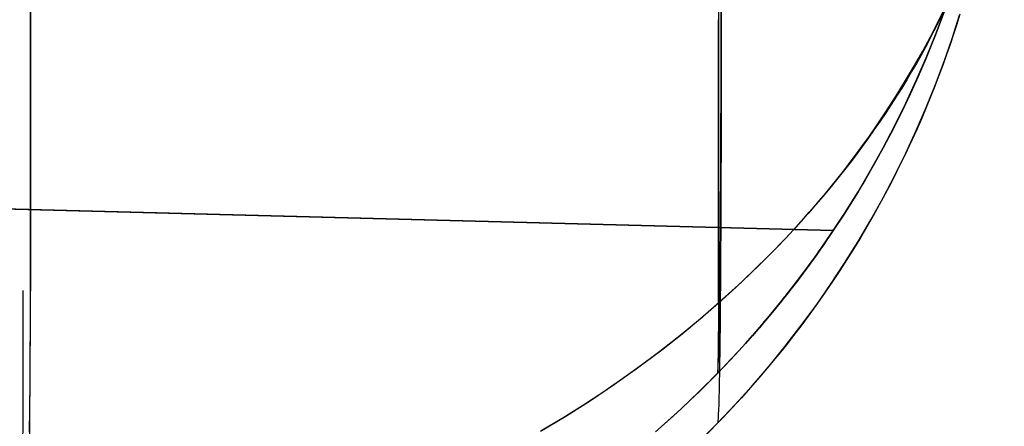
# Model space of a CAD drawing. Header units: millimetres. Extents: x -15 to 7, y 1 to 148.
# Tile 96 of 256: x 6.566 to 7.345, y 6.942 to 7.263. Entities that reach past the tile are written whole.
import ezdxf

# ---------------------------------------------------------------- set-up
doc = ezdxf.new("R2010")
doc.units = ezdxf.units.MM
doc.header["$MEASUREMENT"] = 0
doc.layers.add('Default', color=7, linetype='Continuous', true_color=0x000000)

msp = doc.modelspace()

# ---------------------------------------------------------------- linework, layer by layer
at = {"layer": 'Default', "color": 254, "true_color": 0xcad1ee, "extrusion": (0.999805, 0.013954, 0.013954)}
for points in [[(7.08885, -107.22956), (7.11534, -107.25539), (7.14243, -107.28052), (7.17011, -107.30493), (7.19837, -107.32861), (7.22718, -107.35157), (7.25652, -107.3738), (7.28639, -107.39528), (7.31675, -107.41601), (7.3476, -107.43598), (7.37891, -107.45518), (7.41067, -107.47362), (7.44286, -107.49127), (7.47546, -107.50813), (7.50845, -107.5242), (7.54181, -107.53947), (7.57554, -107.55393), (7.6096, -107.56756), (7.64398, -107.58038), (7.67867, -107.59236), (7.71364, -107.6035), (7.74888, -107.61379), (7.78437, -107.62323), (7.82008, -107.63181), (7.85602, -107.63951), (7.89214, -107.64634), (7.92845, -107.65229), (7.96491, -107.65734), (8.00152, -107.66149), (8.03825, -107.66474), (8.07509, -107.66707), (8.11201, -107.66848), (8.149, -107.66896)], [(6.64966, -106.16933), (6.65014, -106.20632), (6.65154, -106.24325), (6.65387, -106.28008), (6.6571, -106.31681), (6.66125, -106.35342), (6.6663, -106.38989), (6.67223, -106.42619), (6.67906, -106.46232), (6.68675, -106.49826), (6.69532, -106.53398), (6.70476, -106.56947), (6.71504, -106.60471), (6.72618, -106.63968), (6.73815, -106.67437), (6.75096, -106.70875), (6.76459, -106.74282), (6.77904, -106.77654), (6.7943, -106.80991), (6.81036, -106.84291), (6.82722, -106.87551), (6.84486, -106.9077), (6.86329, -106.93946), (6.88249, -106.97078), (6.90246, -107.00163), (6.92318, -107.032), (6.94466, -107.06187), (6.96687, -107.09122), (6.98983, -107.12003), (7.01351, -107.14829), (7.03791, -107.17598), (7.06303, -107.20308), (7.08885, -107.22956)]]:
    msp.add_lwpolyline(points, dxfattribs=at)
at = {"layer": 'Default', "color": 254, "true_color": 0xcad1ee, "extrusion": (0.999805, 0.013954, -0.013954)}
for points in [[(8.10955, -17.85631), (8.07256, -17.85679), (8.03563, -17.8582), (7.9988, -17.86054), (7.96207, -17.86378), (7.92546, -17.86794), (7.889, -17.87299), (7.85269, -17.87893), (7.81656, -17.88576), (7.78063, -17.89347), (7.74491, -17.90204), (7.70943, -17.91148), (7.67419, -17.92178), (7.63922, -17.93292), (7.60453, -17.9449), (7.57015, -17.95771), (7.53608, -17.97135), (7.50236, -17.98581), (7.469, -18.00107), (7.436, -18.01714), (7.40341, -18.03401), (7.37122, -18.05166), (7.33946, -18.07009), (7.30815, -18.0893), (7.2773, -18.10927), (7.24694, -18.13), (7.21707, -18.15148), (7.18773, -18.1737), (7.15892, -18.19666), (7.13066, -18.22035), (7.10298, -18.24476), (7.07589, -18.26988), (7.0494, -18.29571)], [(7.0494, -18.29571), (7.02358, -18.3222), (6.99846, -18.3493), (6.97406, -18.37699), (6.95037, -18.40524), (6.92742, -18.43406), (6.9052, -18.46341), (6.88373, -18.49328), (6.863, -18.52365), (6.84304, -18.5545), (6.82384, -18.58581), (6.80541, -18.61758), (6.78777, -18.64977), (6.77091, -18.68237), (6.75484, -18.71536), (6.73958, -18.74873), (6.72514, -18.78246), (6.7115, -18.81652), (6.6987, -18.85091), (6.68672, -18.88559), (6.67559, -18.92057), (6.6653, -18.95581), (6.65587, -18.9913), (6.6473, -19.02702), (6.6396, -19.06295), (6.63278, -19.09908), (6.62684, -19.13539), (6.6218, -19.17185), (6.61765, -19.20846), (6.61441, -19.24519), (6.61209, -19.28203), (6.61069, -19.31895), (6.61021, -19.35595)]]:
    msp.add_lwpolyline(points, dxfattribs=at)
at = {"layer": 'Default', "color": 254, "true_color": 0xcad1ee, "extrusion": (0.999969, 0.006978, 0.003682)}
msp.add_lwpolyline([(7.96246, -33.78926), (7.88809, -33.73669), (7.81539, -33.68188), (7.74442, -33.62491), (7.67524, -33.56582), (7.60789, -33.50468), (7.54243, -33.44154), (7.47891, -33.37647), (7.41738, -33.30952), (7.3579, -33.24074), (7.3005, -33.1702), (7.24526, -33.09796), (7.19221, -33.02407), (7.14142, -32.94859), (7.09293, -32.87159), (7.04679, -32.79311), (7.00306, -32.71322)], dxfattribs=at)
at = {"layer": 'Default', "color": 254, "true_color": 0xcad1ee, "extrusion": (-2.79337e-14, -0.466624, 0.884456)}
msp.add_lwpolyline([(6.56868, -9.01891), (6.58615, -9.0182), (6.60376, -9.0171), (6.62149, -9.0156), (6.63932, -9.01368), (6.65725, -9.01135), (6.67526, -9.00859), (6.69334, -9.00539), (6.71148, -9.00175), (6.72965, -8.99766), (6.74784, -8.99312), (6.76604, -8.98812), (6.78424, -8.98266), (6.8024, -8.97672), (6.82053, -8.97032), (6.83859, -8.96345), (6.85657, -8.9561), (6.87446, -8.94827), (6.89224, -8.93998), (6.90988, -8.93121), (6.92737, -8.92197), (6.94469, -8.91226), (6.96183, -8.90209), (6.97875, -8.89147), (6.99546, -8.88039), (7.01192, -8.86886), (7.02813, -8.8569), (7.04406, -8.84452), (7.0597, -8.83171), (7.07502, -8.81849), (7.09003, -8.80488), (7.10469, -8.79088), (7.11899, -8.77652), (7.13293, -8.76179), (7.14649, -8.74672), (7.15965, -8.73132), (7.17241, -8.71561), (7.18475, -8.6996), (7.19666, -8.68331), (7.20813, -8.66676), (7.21917, -8.64996), (7.22974, -8.63294), (7.23987, -8.6157), (7.24952, -8.59827), (7.25871, -8.58067), (7.26743, -8.56291), (7.27567, -8.54502), (7.28344, -8.52701), (7.29073, -8.50889), (7.29754, -8.4907), (7.30388, -8.47244), (7.30974, -8.45414), (7.31514, -8.4358), (7.32006, -8.41746), (7.32452, -8.39912), (7.32852, -8.38079), (7.33207, -8.36251), (7.33517, -8.34428), (7.33783, -8.32611), (7.34006, -8.30802), (7.34186, -8.29003), (7.34325, -8.27215), (7.34423, -8.25439), (7.34481, -8.23675), (7.345, -8.21926)], dxfattribs=at)
at = {"layer": 'Default', "color": 254, "true_color": 0xcad1ee, "extrusion": (-1.18332e-13, 0.707107, -0.707107)}
msp.add_lwpolyline([(-6.57461, -70.68632), (-6.59201, -70.68549), (-6.60954, -70.68426), (-6.62718, -70.68264), (-6.64493, -70.68061), (-6.66277, -70.67816), (-6.68068, -70.67528), (-6.69866, -70.67198), (-6.71669, -70.66823), (-6.73476, -70.66404), (-6.75284, -70.6594), (-6.77092, -70.65431), (-6.789, -70.64875), (-6.80704, -70.64274), (-6.82504, -70.63626), (-6.84297, -70.62931), (-6.86083, -70.62189), (-6.87858, -70.614), (-6.89622, -70.60565), (-6.91373, -70.59683), (-6.93108, -70.58754), (-6.94826, -70.5778), (-6.96526, -70.56759), (-6.98205, -70.55694), (-6.99861, -70.54584), (-7.01494, -70.5343), (-7.031, -70.52233), (-7.04679, -70.50993), (-7.06229, -70.49713), (-7.07748, -70.48392), (-7.09235, -70.47032), (-7.10688, -70.45634), (-7.12106, -70.44199), (-7.13487, -70.42729), (-7.1483, -70.41226), (-7.16134, -70.39689), (-7.17398, -70.38123), (-7.1862, -70.36526), (-7.198, -70.34903), (-7.20937, -70.33253), (-7.2203, -70.31579), (-7.23078, -70.29882), (-7.24081, -70.28165), (-7.25038, -70.26429), (-7.25948, -70.24676), (-7.26812, -70.22907), (-7.27628, -70.21125), (-7.28398, -70.19332), (-7.2912, -70.17528), (-7.29795, -70.15717), (-7.30424, -70.13899), (-7.31005, -70.12076), (-7.31539, -70.10251), (-7.32027, -70.08424), (-7.32469, -70.06598), (-7.32866, -70.04774), (-7.33218, -70.02953), (-7.33525, -70.01138), (-7.33789, -69.99329), (-7.3401, -69.97528), (-7.34189, -69.95736), (-7.34326, -69.93955), (-7.34423, -69.92186), (-7.34481, -69.90429), (-7.345, -69.88687)], dxfattribs=at)
at = {"layer": 'Default', "color": 254, "true_color": 0xcad1ee, "extrusion": (5.34246e-06, 0.665536, 0.746366)}
msp.add_lwpolyline([(-6.56792, -66.8222), (-6.58541, -66.82289), (-6.60302, -66.82398), (-6.62076, -66.82547), (-6.6386, -66.82737), (-6.65654, -66.82969), (-6.67456, -66.83244), (-6.69265, -66.83562), (-6.7108, -66.83925), (-6.72898, -66.84332), (-6.74719, -66.84785), (-6.7654, -66.85284), (-6.7836, -66.85829), (-6.80178, -66.86422), (-6.81992, -66.87061), (-6.838, -66.87747), (-6.856, -66.88481), (-6.8739, -66.89263), (-6.89169, -66.90091), (-6.90935, -66.90967), (-6.92685, -66.91891), (-6.94419, -66.92861), (-6.96134, -66.93877), (-6.97828, -66.94939), (-6.995, -66.96046), (-7.01148, -66.97198), (-7.02771, -66.98394), (-7.04365, -66.99632), (-7.0593, -67.00913), (-7.07465, -67.02234), (-7.08966, -67.03595), (-7.10434, -67.04995), (-7.11866, -67.06431), (-7.13262, -67.07904), (-7.14619, -67.09411), (-7.15936, -67.10951), (-7.17213, -67.12522), (-7.18449, -67.14123), (-7.19641, -67.15752), (-7.2079, -67.17408), (-7.21894, -67.19088), (-7.22954, -67.20791), (-7.23967, -67.22515), (-7.24934, -67.24258), (-7.25854, -67.26019), (-7.26726, -67.27795), (-7.27552, -67.29585), (-7.28329, -67.31387), (-7.29059, -67.33198), (-7.29741, -67.35019), (-7.30376, -67.36845), (-7.30963, -67.38676), (-7.31503, -67.4051), (-7.31996, -67.42345), (-7.32442, -67.4418), (-7.32843, -67.46013), (-7.33198, -67.47842), (-7.33509, -67.49666), (-7.33776, -67.51483), (-7.33999, -67.53292), (-7.34179, -67.55092), (-7.34318, -67.56881), (-7.34416, -67.58658), (-7.34475, -67.60422), (-7.34494, -67.62171)], dxfattribs=at)
at = {"layer": 'Default', "color": 254, "true_color": 0xcad1ee, "extrusion": (4.46537e-16, 0.707107, 0.707107)}
msp.add_lwpolyline([(-6.57461, -18.05419), (-6.59201, -18.05502), (-6.60954, -18.05625), (-6.62718, -18.05787), (-6.64493, -18.05991), (-6.66277, -18.06236), (-6.68068, -18.06523), (-6.69866, -18.06854), (-6.71669, -18.07228), (-6.73476, -18.07647), (-6.75284, -18.08111), (-6.77092, -18.0862), (-6.789, -18.09176), (-6.80704, -18.09777), (-6.82504, -18.10425), (-6.84297, -18.1112), (-6.86083, -18.11862), (-6.87858, -18.12651), (-6.89622, -18.13486), (-6.91373, -18.14368), (-6.93108, -18.15297), (-6.94826, -18.16271), (-6.96526, -18.17292), (-6.98205, -18.18357), (-6.99861, -18.19467), (-7.01494, -18.20621), (-7.031, -18.21819), (-7.04679, -18.23058), (-7.06229, -18.24339), (-7.07748, -18.25659), (-7.09235, -18.27019), (-7.10688, -18.28417), (-7.12106, -18.29852), (-7.13487, -18.31322), (-7.1483, -18.32826), (-7.16134, -18.34362), (-7.17398, -18.35929), (-7.1862, -18.37525), (-7.198, -18.39149), (-7.20937, -18.40798), (-7.2203, -18.42472), (-7.23078, -18.44169), (-7.24081, -18.45886), (-7.25038, -18.47622), (-7.25948, -18.49375), (-7.26812, -18.51144), (-7.27628, -18.52926), (-7.28398, -18.54719), (-7.2912, -18.56523), (-7.29795, -18.58334), (-7.30424, -18.60152), (-7.31005, -18.61975), (-7.31539, -18.638), (-7.32027, -18.65627), (-7.32469, -18.67453), (-7.32866, -18.69277), (-7.33218, -18.71098), (-7.33525, -18.72913), (-7.33789, -18.74722), (-7.3401, -18.76523), (-7.34189, -18.78315), (-7.34326, -18.80096), (-7.34423, -18.81865), (-7.34481, -18.83622), (-7.345, -18.85364)], dxfattribs=at)
at = {"layer": 'Default', "color": 254, "true_color": 0xcad1ee, "extrusion": (3.71347e-14, 0.466624, 0.884456)}
msp.add_lwpolyline([(-6.56868, -49.37894), (-6.58615, -49.37965), (-6.60376, -49.38075), (-6.62149, -49.38226), (-6.63932, -49.38417), (-6.65725, -49.38651), (-6.67526, -49.38927), (-6.69334, -49.39247), (-6.71148, -49.39611), (-6.72965, -49.40019), (-6.74784, -49.40474), (-6.76604, -49.40974), (-6.78424, -49.4152), (-6.8024, -49.42114), (-6.82053, -49.42754), (-6.83859, -49.43441), (-6.85657, -49.44176), (-6.87446, -49.44958), (-6.89224, -49.45788), (-6.90988, -49.46665), (-6.92737, -49.47589), (-6.94469, -49.4856), (-6.96183, -49.49576), (-6.97875, -49.50639), (-6.99546, -49.51747), (-7.01192, -49.52899), (-7.02813, -49.54095), (-7.04406, -49.55334), (-7.0597, -49.56615), (-7.07502, -49.57936), (-7.09003, -49.59298), (-7.10469, -49.60697), (-7.11899, -49.62134), (-7.13293, -49.63607), (-7.14649, -49.65114), (-7.15965, -49.66654), (-7.17241, -49.68225), (-7.18475, -49.69826), (-7.19666, -49.71455), (-7.20813, -49.7311), (-7.21917, -49.7479), (-7.22974, -49.76492), (-7.23987, -49.78216), (-7.24952, -49.79959), (-7.25871, -49.81719), (-7.26743, -49.83494), (-7.27567, -49.85284), (-7.28344, -49.87085), (-7.29073, -49.88896), (-7.29754, -49.90716), (-7.30388, -49.92542), (-7.30974, -49.94372), (-7.31514, -49.96205), (-7.32006, -49.9804), (-7.32452, -49.99874), (-7.32852, -50.01706), (-7.33207, -50.03535), (-7.33517, -50.05358), (-7.33783, -50.07175), (-7.34006, -50.08983), (-7.34186, -50.10782), (-7.34325, -50.12571), (-7.34423, -50.14347), (-7.34481, -50.1611), (-7.345, -50.17859)], dxfattribs=at)
at = {"layer": 'Default', "color": 254, "true_color": 0xcad1ee, "extrusion": (7.03199e-05, -0.382681, 0.923881)}
msp.add_lwpolyline([(6.5736, -34.48287), (6.59102, -34.48209), (6.60858, -34.48091), (6.62625, -34.47933), (6.64402, -34.47735), (6.66189, -34.47495), (6.67984, -34.47212), (6.69785, -34.46886), (6.71592, -34.46516), (6.73401, -34.46102), (6.75213, -34.45642), (6.77026, -34.45137), (6.78837, -34.44586), (6.80646, -34.43989), (6.8245, -34.43345), (6.84248, -34.42653), (6.86038, -34.41915), (6.87818, -34.4113), (6.89587, -34.40298), (6.91342, -34.39419), (6.93083, -34.38494), (6.94806, -34.37522), (6.9651, -34.36505), (6.98195, -34.35442), (6.99856, -34.34334), (7.01494, -34.33182), (7.03106, -34.31987), (7.0469, -34.3075), (7.06245, -34.29471), (7.07769, -34.28151), (7.09261, -34.26792), (7.10719, -34.25396), (7.12142, -34.23962), (7.13528, -34.22493), (7.14877, -34.2099), (7.16186, -34.19454), (7.17454, -34.17888), (7.18681, -34.16292), (7.19866, -34.14668), (7.21007, -34.13018), (7.22105, -34.11344), (7.23157, -34.09647), (7.24164, -34.0793), (7.25125, -34.06193), (7.26039, -34.04439), (7.26907, -34.0267), (7.27727, -34.00887), (7.285, -33.99092), (7.29226, -33.97288), (7.29904, -33.95475), (7.30535, -33.93656), (7.31119, -33.91832), (7.31656, -33.90006), (7.32147, -33.88178), (7.32592, -33.8635), (7.32991, -33.84525), (7.33345, -33.82703), (7.33654, -33.80886), (7.3392, -33.79076), (7.34143, -33.77273), (7.34323, -33.7548), (7.34462, -33.73698), (7.34561, -33.71927), (7.34619, -33.7017), (7.3464, -33.68426)], dxfattribs=at)
at = {"layer": 'Default', "color": 254, "true_color": 0xcad1ee, "extrusion": (1.2725e-05, -0.240359, 0.970684)}
msp.add_lwpolyline([(7.20428, -0.75673), (7.21319, -0.74351), (7.22182, -0.73014), (7.23017, -0.71663), (7.23823, -0.70299), (7.24599, -0.68922), (7.25347, -0.67534), (7.26065, -0.66136), (7.26753, -0.64728), (7.27412, -0.63312), (7.2804, -0.61887), (7.28639, -0.60456), (7.29208, -0.59019), (7.29746, -0.57577), (7.30255, -0.56131), (7.30734, -0.54682), (7.31184, -0.53231), (7.31604, -0.51777), (7.31994, -0.50324), (7.32355, -0.4887), (7.32688, -0.47418), (7.32992, -0.45967), (7.33267, -0.44519), (7.33514, -0.43074), (7.33734, -0.41633), (7.33926, -0.40197), (7.34091, -0.38766), (7.3423, -0.37341), (7.34342, -0.35924), (7.34429, -0.34513), (7.34491, -0.33111), (7.3454, -0.30332)], dxfattribs=at)
at = {"layer": 'Default', "color": 254, "true_color": 0xcad1ee, "extrusion": (-5.34246e-06, 0.240352, 0.970686)}
msp.add_lwpolyline([(-6.56813, -28.95264), (-6.58561, -28.95333), (-6.60323, -28.95442), (-6.62096, -28.95591), (-6.63881, -28.95781), (-6.65675, -28.96013), (-6.67477, -28.96288), (-6.69286, -28.96606), (-6.711, -28.96969), (-6.72919, -28.97376), (-6.74739, -28.97829), (-6.76561, -28.98328), (-6.78381, -28.98873), (-6.80199, -28.99465), (-6.82013, -29.00104), (-6.83821, -29.00791), (-6.85621, -29.01525), (-6.87411, -29.02306), (-6.8919, -29.03135), (-6.90956, -29.04011), (-6.92706, -29.04934), (-6.9444, -29.05904), (-6.96155, -29.0692), (-6.9785, -29.07982), (-6.99522, -29.09089), (-7.0117, -29.10241), (-7.02792, -29.11437), (-7.04386, -29.12675), (-7.05952, -29.13956), (-7.07486, -29.15277), (-7.08988, -29.16638), (-7.10456, -29.18037), (-7.11888, -29.19474), (-7.13283, -29.20947), (-7.1464, -29.22454), (-7.15958, -29.23994), (-7.17235, -29.25565), (-7.1847, -29.27166), (-7.19663, -29.28795), (-7.20812, -29.3045), (-7.21916, -29.32131), (-7.22975, -29.33833), (-7.23989, -29.35557), (-7.24956, -29.37301), (-7.25876, -29.39061), (-7.26748, -29.40837), (-7.27574, -29.42627), (-7.28351, -29.44429), (-7.29081, -29.46241), (-7.29764, -29.48061), (-7.30398, -29.49887), (-7.30985, -29.51718), (-7.31525, -29.53552), (-7.32018, -29.55387), (-7.32465, -29.57222), (-7.32866, -29.59055), (-7.33221, -29.60884), (-7.33532, -29.62708), (-7.33798, -29.64525), (-7.34021, -29.66334), (-7.34202, -29.68134), (-7.34341, -29.69923), (-7.34439, -29.717), (-7.34497, -29.73464), (-7.34517, -29.75213)], dxfattribs=at)
at = {"layer": 'Default', "color": 254, "true_color": 0xcad1ee, "extrusion": (-7.03199e-05, 0.382681, 0.923881)}
msp.add_lwpolyline([(-6.57359, -13.52145), (-6.59102, -13.52223), (-6.60857, -13.52341), (-6.62624, -13.52498), (-6.64402, -13.52697), (-6.66189, -13.52937), (-6.67983, -13.53219), (-6.69785, -13.53545), (-6.71591, -13.53915), (-6.73401, -13.5433), (-6.75213, -13.54789), (-6.77025, -13.55294), (-6.78837, -13.55845), (-6.80645, -13.56443), (-6.82449, -13.57087), (-6.84247, -13.57778), (-6.86037, -13.58516), (-6.87818, -13.59301), (-6.89586, -13.60133), (-6.91342, -13.61012), (-6.93082, -13.61938), (-6.94805, -13.62909), (-6.9651, -13.63927), (-6.98194, -13.6499), (-6.99855, -13.66098), (-7.01493, -13.67249), (-7.03105, -13.68445), (-7.04689, -13.69682), (-7.06244, -13.70961), (-7.07769, -13.7228), (-7.09261, -13.73639), (-7.10719, -13.75036), (-7.12141, -13.76469), (-7.13528, -13.77939), (-7.14876, -13.79442), (-7.16185, -13.80977), (-7.17453, -13.82544), (-7.18681, -13.8414), (-7.19865, -13.85764), (-7.21007, -13.87413), (-7.22104, -13.89088), (-7.23156, -13.90784), (-7.24163, -13.92502), (-7.25124, -13.94239), (-7.26038, -13.95993), (-7.26906, -13.97762), (-7.27726, -13.99545), (-7.28499, -14.01339), (-7.29225, -14.03144), (-7.29903, -14.04957), (-7.30534, -14.06776), (-7.31118, -14.08599), (-7.31656, -14.10426), (-7.32146, -14.12254), (-7.32591, -14.14081), (-7.3299, -14.15907), (-7.33344, -14.17729), (-7.33653, -14.19546), (-7.33919, -14.21356), (-7.34142, -14.23158), (-7.34322, -14.24951), (-7.34461, -14.26734), (-7.3456, -14.28504), (-7.34619, -14.30262), (-7.34639, -14.32005)], dxfattribs=at)
at = {"layer": 'Default', "color": 254, "true_color": 0xcad1ee, "extrusion": (0.013804, 0.000361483, 0.999905)}
msp.add_lwpolyline([(1.27119, 7.25629), (7.83776, 7.42823)], dxfattribs=at)
at = {"layer": 'Default', "color": 254, "true_color": 0xcad1ee, "extrusion": (0.999875, 0.013958, -0.007364)}
msp.add_lwpolyline([(7.30257, -92.12463), (7.26538, -92.15092), (7.22904, -92.17833), (7.19356, -92.20682), (7.15897, -92.23636), (7.1253, -92.26693), (7.09257, -92.29851), (7.06082, -92.33104), (7.03006, -92.36452), (7.00031, -92.39891), (6.97162, -92.43418), (6.944, -92.47031), (6.91748, -92.50725), (6.89208, -92.54499), (6.86784, -92.5835), (6.84477, -92.62274), (6.82291, -92.66268)], dxfattribs=at)
at = {"layer": 'Default', "color": 254, "true_color": 0xcad1ee}
for points in [[(7.29735, 7.26972), (7.29051, 7.25149), (7.28319, 7.23334), (7.27539, 7.21529), (7.26711, 7.19736), (7.25836, 7.17957), (7.24913, 7.16194), (7.23943, 7.14448), (7.22927, 7.12721), (7.21864, 7.11016), (7.20756, 7.09334), (7.19604, 7.07676), (7.18407, 7.06045), (7.17168, 7.04442), (7.15887, 7.02869), (7.14565, 7.01327), (7.13204, 6.99818), (7.11804, 6.98345), (7.10367, 6.96907), (7.08895, 6.95506), (7.07389, 6.94145)], [(7.07389, 6.94145), (7.08895, 6.95506), (7.10367, 6.96907), (7.11804, 6.98345), (7.13204, 6.99818), (7.14565, 7.01327), (7.15887, 7.02869), (7.17168, 7.04442), (7.18407, 7.06045), (7.19604, 7.07676), (7.20756, 7.09334), (7.21864, 7.11016), (7.22927, 7.12721), (7.23943, 7.14448), (7.24913, 7.16194), (7.25836, 7.17957), (7.26711, 7.19736), (7.27539, 7.21529), (7.28319, 7.23334), (7.29051, 7.25149), (7.29735, 7.26972)], [(7.29918, 7.27481), (7.29401, 7.26065), (7.28856, 7.24653), (7.28282, 7.23246), (7.27679, 7.21845), (7.27047, 7.2045), (7.26387, 7.19064), (7.25697, 7.17685), (7.24979, 7.16317), (7.24232, 7.14958), (7.23457, 7.13611), (7.22655, 7.12276), (7.21824, 7.10953), (7.20966, 7.09645)], [(7.10367, 6.92961), (7.11804, 6.94399), (7.13204, 6.95873), (7.14565, 6.97381), (7.15887, 6.98923), (7.17168, 7.00496), (7.18407, 7.02099), (7.19604, 7.0373), (7.20756, 7.05388), (7.21864, 7.0707), (7.22927, 7.08776), (7.23943, 7.10502), (7.24913, 7.12248), (7.25836, 7.14012), (7.26711, 7.15791), (7.27539, 7.17583), (7.28319, 7.19388), (7.29051, 7.21203), (7.29735, 7.23026), (7.30372, 7.24855), (7.30961, 7.2669)], [(4.69091, 7.1624), (7.20966, 7.09645)], [(7.20966, 7.09645), (4.69091, 7.1624)], [(4.69091, 7.1624), (7.20966, 7.09645)], [(7.20966, 7.09645), (4.69091, 7.1624)], [(7.20966, 7.09645), (4.69091, 7.1624)], [(7.20966, 7.09645), (4.845, 7.15837)], [(7.20966, 7.09645), (4.845, 7.15837)]]:
    msp.add_lwpolyline(points, dxfattribs=at)
at = {"layer": 'Default', "color": 254, "true_color": 0xcad1ee, "extrusion": (1, 0, 0)}
for points in [[(7.09645, -95.25996), (7.09645, -96.95883)], [(7.09645, -98.74523), (7.09645, -100.4441)]]:
    msp.add_lwpolyline(points, dxfattribs=at)
at = {"layer": 'Default', "color": 254, "true_color": 0xcad1ee}
for points in [[(6.57147, 7.77118, -107.51041), (6.57179, 7.73638, -107.49843), (6.57209, 7.70189, -107.48561), (6.57238, 7.66773, -107.47194), (6.57265, 7.63391, -107.45744), (6.5729, 7.60046, -107.4421), (6.57313, 7.56739, -107.42596), (6.57335, 7.53473, -107.40901), (6.57355, 7.50249, -107.39126), (6.57374, 7.4707, -107.37273), (6.5739, 7.43937, -107.35342), (6.57405, 7.40853, -107.33335), (6.57418, 7.37818, -107.31253), (6.57429, 7.34836, -107.29097), (6.57439, 7.31907, -107.26868), (6.57447, 7.29034, -107.24569), (6.57453, 7.26218, -107.22199), (6.57457, 7.23461, -107.19761), (6.5746, 7.20765, -107.17257), (6.57461, 7.18131, -107.14686)], [(6.57461, 7.14185, -18.39063), (6.5746, 7.16819, -18.36493), (6.57457, 7.19516, -18.33988), (6.57453, 7.22273, -18.3155), (6.57447, 7.25088, -18.29181), (6.57439, 7.27961, -18.26881), (6.57429, 7.3089, -18.24653), (6.57418, 7.33872, -18.22496), (6.57405, 7.36906, -18.20414), (6.5739, 7.39991, -18.18407), (6.57374, 7.43124, -18.16477), (6.57355, 7.46303, -18.14624), (6.57335, 7.49527, -18.12849), (6.57313, 7.52793, -18.11154), (6.5729, 7.56099, -18.09539), (6.57265, 7.59445, -18.08006), (6.57238, 7.62826, -18.06555), (6.57209, 7.66243, -18.05189), (6.57179, 7.69692, -18.03906), (6.57147, 7.73171, -18.02708), (6.57113, 7.76679, -18.01596)], [(7.11804, 7.53127, -92.37557), (7.11816, 7.50014, -92.39772), (7.11826, 7.46972, -92.42078), (7.11836, 7.44002, -92.44476), (7.11845, 7.41107, -92.4696), (7.11854, 7.38288, -92.49531), (7.11862, 7.35549, -92.52183), (7.11869, 7.32891, -92.54917), (7.11875, 7.30316, -92.57728), (7.11881, 7.27826, -92.60615), (7.11886, 7.25424, -92.63575), (7.1189, 7.23111, -92.66606), (7.11893, 7.2089, -92.69706), (7.11896, 7.18763, -92.72871), (7.11898, 7.16732, -92.761), (7.11899, 7.14799, -92.7939), (7.11899, 7.12966, -92.82739)], [(6.97797, 6.93772, -32.06995), (6.99805, 6.94972, -32.06303), (7.01755, 6.9621, -32.05565), (7.03646, 6.97481, -32.04781), (7.05477, 6.98781, -32.03949), (7.07247, 7.00105, -32.0307), (7.08955, 7.01449, -32.02142), (7.10598, 7.02809, -32.01164), (7.12182, 7.04185, -32.00134), (7.12948, 7.04876, -31.99601), (7.13696, 7.05568, -31.99055), (7.14427, 7.0626, -31.98498), (7.15141, 7.06952, -31.97929), (7.15838, 7.07645, -31.97348), (7.16518, 7.08337, -31.96754), (7.1718, 7.09029, -31.96149), (7.17826, 7.09719, -31.9553), (7.18455, 7.10409, -31.949), (7.19066, 7.11096, -31.94257), (7.19661, 7.11782, -31.93601), (7.2024, 7.12466, -31.92933), (7.20801, 7.13147, -31.92252), (7.21346, 7.13825, -31.91558), (7.21871, 7.14495, -31.90857), (7.22381, 7.15161, -31.90143), (7.22876, 7.15823, -31.89417), (7.23356, 7.1648, -31.88678), (7.23822, 7.17133, -31.87927), (7.24274, 7.1778, -31.87165), (7.25135, 7.19056, -31.85606), (7.25941, 7.20306, -31.84004), (7.26693, 7.21525, -31.8236), (7.27392, 7.22709, -31.80678), (7.28041, 7.23857, -31.78959), (7.2865, 7.2498, -31.77179), (7.29209, 7.2606, -31.75369), (7.2972, 7.27093, -31.73532)], [(7.12105, 7.27198, -18.60822), (7.12103, 7.25155, -18.63138), (7.12101, 7.23171, -18.65501), (7.12098, 7.21248, -18.67911), (7.12094, 7.19386, -18.70365), (7.1209, 7.17585, -18.72863), (7.12086, 7.15846, -18.75402), (7.1208, 7.14171, -18.77982), (7.12075, 7.12558, -18.80601), (7.12068, 7.1101, -18.83257), (7.12061, 7.09526, -18.85949), (7.12053, 7.08107, -18.88675), (7.12045, 7.06755, -18.91435), (7.12036, 7.05469, -18.94226), (7.12027, 7.0425, -18.97047), (7.12017, 7.03098, -18.99897), (7.12007, 7.02016, -19.02774), (7.11996, 7.01002, -19.05676), (7.11984, 7.00058, -19.08603), (7.11972, 6.99184, -19.11552), (7.11959, 6.98381, -19.14523), (7.11946, 6.9765, -19.17514), (7.11932, 6.96991, -19.20522), (7.11918, 6.96405, -19.23548), (7.11903, 6.95893, -19.26589), (7.11888, 6.95454, -19.29644), (7.11872, 6.95091, -19.32712), (7.11856, 6.94803, -19.3579), (7.11839, 6.94591, -19.38878), (7.11822, 6.94456, -19.41974), (7.11804, 6.94399, -19.45076)], [(7.11804, 6.98345, -106.08673), (7.11822, 6.98402, -106.11776), (7.11839, 6.98537, -106.14871), (7.11856, 6.98749, -106.17959), (7.11872, 6.99037, -106.21038), (7.11888, 6.994, -106.24105), (7.11903, 6.99838, -106.2716), (7.11918, 7.00351, -106.30201), (7.11932, 7.00937, -106.33227), (7.11946, 7.01596, -106.36235), (7.11959, 7.02327, -106.39226), (7.11972, 7.0313, -106.42197), (7.11984, 7.04004, -106.45146), (7.11996, 7.04948, -106.48073), (7.12007, 7.05961, -106.50975), (7.12017, 7.07044, -106.53852), (7.12027, 7.08195, -106.56702), (7.12036, 7.09414, -106.59523), (7.12045, 7.107, -106.62314), (7.12053, 7.12053, -106.65074), (7.12061, 7.13472, -106.678), (7.12068, 7.14955, -106.70492), (7.12075, 7.16504, -106.73148), (7.1208, 7.18116, -106.75767), (7.12086, 7.19792, -106.78347), (7.1209, 7.21531, -106.80886), (7.12094, 7.23331, -106.83384), (7.12098, 7.25194, -106.85838), (7.12101, 7.27117, -106.88248)], [(7.29547, 7.26692, -31.74194), (7.29245, 7.26076, -31.75267), (7.28931, 7.25453, -31.76316), (7.28606, 7.24825, -31.77341), (7.28263, 7.24181, -31.78359), (7.27909, 7.23535, -31.7935), (7.27544, 7.22887, -31.80316), (7.27168, 7.22237, -31.81257), (7.2678, 7.21585, -31.82176), (7.26382, 7.20932, -31.83072), (7.25973, 7.20278, -31.83948), (7.25552, 7.19622, -31.84803), (7.25119, 7.18965, -31.8564), (7.24674, 7.18305, -31.86459), (7.24216, 7.17644, -31.87261), (7.23747, 7.16981, -31.88046), (7.23265, 7.16317, -31.88813), (7.22771, 7.15653, -31.89562), (7.22266, 7.14988, -31.90295), (7.21748, 7.14324, -31.9101), (7.21223, 7.13664, -31.91704), (7.20685, 7.13005, -31.92382), (7.20135, 7.12345, -31.93043), (7.19573, 7.11685, -31.93689), (7.18999, 7.11027, -31.9432), (7.18413, 7.10369, -31.94936), (7.17814, 7.09712, -31.95537), (7.17204, 7.09056, -31.96124), (7.15946, 7.07751, -31.97256), (7.1464, 7.06454, -31.98336), (7.13284, 7.05168, -31.99365), (7.1188, 7.03895, -32.00346), (7.1046, 7.02665, -32.0126), (7.08999, 7.01457, -32.02127), (7.07501, 7.00273, -32.02948), (7.05968, 6.99117, -32.03724), (7.04405, 6.9799, -32.04456), (7.02814, 6.96895, -32.05144), (7.01198, 6.95836, -32.05791), (6.99561, 6.94814, -32.06396), (6.97861, 6.93806, -32.06977)], [(7.30991, 7.26791, -22.62021), (7.30745, 7.26001, -22.61061), (7.30486, 7.25202, -22.60118), (7.30216, 7.24394, -22.59193), (7.29932, 7.23578, -22.58285), (7.29637, 7.22754, -22.57396), (7.29328, 7.21924, -22.56525), (7.29007, 7.21089, -22.55674), (7.28673, 7.20249, -22.54842), (7.28326, 7.19406, -22.5403), (7.27967, 7.18559, -22.53238), (7.27595, 7.1771, -22.52465), (7.27211, 7.16859, -22.51711), (7.26814, 7.16007, -22.50977), (7.26404, 7.15154, -22.50263), (7.25977, 7.14291, -22.49558), (7.25535, 7.13426, -22.48871), (7.25079, 7.12559, -22.48202), (7.24609, 7.11691, -22.4755), (7.24125, 7.10823, -22.46915), (7.23626, 7.09955, -22.46297), (7.23113, 7.09087, -22.45696), (7.22585, 7.0822, -22.45111), (7.22043, 7.07353, -22.44543), (7.21486, 7.06488, -22.4399), (7.20915, 7.05624, -22.43453), (7.20328, 7.04763, -22.42932), (7.19727, 7.03904, -22.42426), (7.19111, 7.03048, -22.41935), (7.18479, 7.02195, -22.41458), (7.17833, 7.01345, -22.40997), (7.17179, 7.00509, -22.40554), (7.1651, 6.99679, -22.40127), (7.15828, 6.98854, -22.39713), (7.15133, 6.98036, -22.39313), (7.14424, 6.97224, -22.38927), (7.13702, 6.96419, -22.38555), (7.1222, 6.94832, -22.37849), (7.10688, 6.93278, -22.37193)], [(7.11879, 7.03905, -32.00342), (7.11883, 7.06005, -32.07748), (7.11888, 7.08309, -32.15094), (7.11891, 7.10816, -32.22375), (7.11894, 7.13524, -32.29583), (7.11896, 7.16432, -32.36715), (7.11898, 7.1954, -32.43765), (7.11899, 7.22844, -32.50727), (7.11899, 7.26345, -32.57597)], [(6.57461, 7.18131, -107.14686), (6.5746, 7.1556, -107.12052), (6.57457, 7.13056, -107.09356), (6.57453, 7.10618, -107.06599), (6.57447, 7.08249, -107.03783), (6.57439, 7.05949, -107.0091), (6.57429, 7.0372, -106.97982), (6.57418, 7.01564, -106.94999), (6.57405, 6.99482, -106.91965), (6.5739, 6.97475, -106.88881), (6.57374, 6.95545, -106.85748), (6.57355, 6.93692, -106.82568)], [(6.5739, 6.93529, -18.64869), (6.57405, 6.95536, -18.61785), (6.57418, 6.97618, -18.5875), (6.57429, 6.99774, -18.55768), (6.57439, 7.02003, -18.5284), (6.57447, 7.04303, -18.49966), (6.57453, 7.06672, -18.4715), (6.57457, 7.0911, -18.44393), (6.5746, 7.11615, -18.41697), (6.57461, 7.14185, -18.39063)], [(7.11899, 7.12966, -92.82739), (7.11899, 7.11237, -92.86142), (7.11898, 7.09612, -92.89595), (7.11896, 7.08094, -92.93094), (7.11893, 7.06682, -92.96636), (7.1189, 7.05377, -93.00219), (7.11886, 7.04181, -93.03839), (7.11881, 7.03094, -93.07493), (7.11875, 7.02116, -93.11178), (7.11869, 7.0125, -93.14891), (7.11862, 7.00494, -93.18628), (7.11854, 6.99851, -93.22387), (7.11845, 6.9932, -93.26164), (7.11836, 6.98904, -93.29956), (7.11826, 6.98602, -93.33761), (7.11816, 6.98415, -93.37574), (7.11804, 6.98345, -93.41394)], [(7.20966, 7.09645, -96.95883), (7.20961, 7.09638, -96.96519), (7.20948, 7.09619, -96.97151), (7.20927, 7.09587, -96.97779), (7.20898, 7.09542, -96.98403), (7.2086, 7.09486, -96.99022), (7.20814, 7.09418, -96.99637), (7.2076, 7.09338, -97.00247), (7.20698, 7.09247, -97.00853), (7.20629, 7.09144, -97.01453), (7.20552, 7.09031, -97.02048), (7.20467, 7.08908, -97.02637), (7.20375, 7.08774, -97.03221), (7.20275, 7.0863, -97.03799), (7.20168, 7.08477, -97.04371), (7.20055, 7.08314, -97.04936), (7.19934, 7.08141, -97.05495), (7.19805, 7.07959, -97.0605), (7.1967, 7.07769, -97.06598), (7.19528, 7.07569, -97.07138), (7.19379, 7.07362, -97.07671), (7.19223, 7.07147, -97.08196), (7.19061, 7.06925, -97.08714), (7.18892, 7.06695, -97.09223), (7.18716, 7.06458, -97.09725), (7.18535, 7.06214, -97.10218), (7.18347, 7.05964, -97.10704), (7.18152, 7.05708, -97.11181), (7.17952, 7.05445, -97.1165), (7.17745, 7.05177, -97.1211), (7.17532, 7.04904, -97.12561), (7.17313, 7.04625, -97.13004), (7.17089, 7.04341, -97.13438), (7.16861, 7.04057, -97.13857), (7.16628, 7.03769, -97.14268), (7.1639, 7.03477, -97.14671), (7.16146, 7.03181, -97.15067), (7.15897, 7.02881, -97.15454), (7.15643, 7.02579, -97.15833), (7.15119, 7.01965, -97.16569), (7.14577, 7.01341, -97.17273), (7.14017, 7.00711, -97.17946), (7.1344, 7.00075, -97.18589), (7.12847, 6.99436, -97.19201), (7.1223, 6.98785, -97.19792), (7.11602, 6.98138, -97.2035), (7.10963, 6.97494, -97.20877), (7.10312, 6.96853, -97.21375), (7.0965, 6.96215, -97.21844), (7.08977, 6.95582, -97.22287), (7.08292, 6.94953, -97.22704), (7.07596, 6.94328, -97.23098), (7.06892, 6.93711, -97.23467)], [(7.20966, 7.09645, -100.4441), (7.20961, 7.09638, -100.45046), (7.20948, 7.09619, -100.45678), (7.20927, 7.09587, -100.46306), (7.20898, 7.09542, -100.46929), (7.2086, 7.09486, -100.47549), (7.20814, 7.09418, -100.48164), (7.2076, 7.09338, -100.48774), (7.20698, 7.09247, -100.49379), (7.20629, 7.09144, -100.4998), (7.20552, 7.09031, -100.50575), (7.20467, 7.08908, -100.51164), (7.20375, 7.08774, -100.51748), (7.20275, 7.0863, -100.52326), (7.20168, 7.08477, -100.52898), (7.20055, 7.08314, -100.53463), (7.19934, 7.08141, -100.54022), (7.19805, 7.07959, -100.54577), (7.1967, 7.07769, -100.55125), (7.19528, 7.07569, -100.55665), (7.19379, 7.07362, -100.56198), (7.19223, 7.07147, -100.56723), (7.19061, 7.06925, -100.5724), (7.18892, 7.06695, -100.5775), (7.18716, 7.06458, -100.58252), (7.18535, 7.06214, -100.58745), (7.18347, 7.05964, -100.59231), (7.18152, 7.05708, -100.59708), (7.17952, 7.05445, -100.60176), (7.17745, 7.05177, -100.60637), (7.17532, 7.04904, -100.61088), (7.17313, 7.04625, -100.61531), (7.17089, 7.04341, -100.61965), (7.16861, 7.04057, -100.62384), (7.16628, 7.03769, -100.62795), (7.1639, 7.03477, -100.63198), (7.16146, 7.03181, -100.63593), (7.15897, 7.02881, -100.63981), (7.15643, 7.02579, -100.6436), (7.15119, 7.01965, -100.65096), (7.14577, 7.01341, -100.658), (7.14017, 7.00711, -100.66473), (7.1344, 7.00075, -100.67116), (7.12847, 6.99436, -100.67728), (7.1223, 6.98785, -100.68318), (7.11602, 6.98138, -100.68877), (7.10963, 6.97494, -100.69404), (7.10312, 6.96853, -100.69901), (7.0965, 6.96215, -100.70371), (7.08977, 6.95582, -100.70813), (7.08292, 6.94953, -100.71231), (7.07596, 6.94328, -100.71625), (7.06892, 6.93711, -100.71994)], [(7.06893, 6.93711, -94.98412), (7.07597, 6.94329, -94.98782), (7.08294, 6.94955, -94.99177), (7.0898, 6.95585, -94.99595), (7.09654, 6.9622, -95.00038), (7.10317, 6.96857, -95.00507), (7.10967, 6.97498, -95.01004), (7.11606, 6.98142, -95.01531), (7.12234, 6.98789, -95.02088), (7.12849, 6.99438, -95.02677), (7.13442, 7.00077, -95.03288), (7.14018, 7.00712, -95.0393), (7.14577, 7.01342, -95.04602), (7.15119, 7.01964, -95.05306), (7.15642, 7.02578, -95.06041), (7.15896, 7.0288, -95.06421), (7.16145, 7.03179, -95.06808), (7.16389, 7.03475, -95.07204), (7.16627, 7.03768, -95.07608), (7.1686, 7.04056, -95.08019), (7.17088, 7.04341, -95.08439), (7.17313, 7.04624, -95.08873), (7.17531, 7.04903, -95.09316), (7.17744, 7.05176, -95.09768), (7.17951, 7.05445, -95.10228), (7.18152, 7.05707, -95.10697), (7.18346, 7.05964, -95.11175), (7.18535, 7.06214, -95.1166), (7.18717, 7.06458, -95.12153), (7.18892, 7.06695, -95.12655), (7.19061, 7.06926, -95.13164), (7.19224, 7.07148, -95.13681), (7.19379, 7.07364, -95.14206), (7.19529, 7.07571, -95.14738), (7.19671, 7.0777, -95.15277), (7.19806, 7.07961, -95.15824), (7.19934, 7.08143, -95.16378), (7.20055, 7.08315, -95.16936), (7.20169, 7.08478, -95.17501), (7.20276, 7.08631, -95.18073), (7.20375, 7.08775, -95.1865), (7.20468, 7.08909, -95.19234), (7.20552, 7.09032, -95.19823), (7.20629, 7.09145, -95.20418), (7.20699, 7.09247, -95.21018), (7.20761, 7.09338, -95.21624), (7.20814, 7.09418, -95.22235), (7.2086, 7.09486, -95.2285), (7.20898, 7.09543, -95.23471), (7.20927, 7.09587, -95.24095), (7.20949, 7.09619, -95.24725), (7.20961, 7.09638, -95.25358), (7.20966, 7.09645, -95.25996)], [(7.06893, 6.93711, -98.46939), (7.07597, 6.94329, -98.47309), (7.08294, 6.94955, -98.47703), (7.0898, 6.95585, -98.48122), (7.09654, 6.9622, -98.48564), (7.10317, 6.96857, -98.49034), (7.10967, 6.97498, -98.49531), (7.11606, 6.98142, -98.50057), (7.12234, 6.98789, -98.50615), (7.12849, 6.99438, -98.51204), (7.13442, 7.00077, -98.51815), (7.14018, 7.00712, -98.52457), (7.14577, 7.01342, -98.53129), (7.15119, 7.01964, -98.53833), (7.15642, 7.02578, -98.54568), (7.15896, 7.0288, -98.54948), (7.16145, 7.03179, -98.55335), (7.16389, 7.03475, -98.55731), (7.16627, 7.03768, -98.56134), (7.1686, 7.04056, -98.56546), (7.17088, 7.04341, -98.56966), (7.17313, 7.04624, -98.574), (7.17531, 7.04903, -98.57843), (7.17744, 7.05176, -98.58295), (7.17951, 7.05445, -98.58755), (7.18152, 7.05707, -98.59224), (7.18346, 7.05964, -98.59701), (7.18535, 7.06214, -98.60187), (7.18717, 7.06458, -98.6068), (7.18892, 7.06695, -98.61182), (7.19061, 7.06926, -98.61691), (7.19224, 7.07148, -98.62208), (7.19379, 7.07364, -98.62733), (7.19529, 7.07571, -98.63265), (7.19671, 7.0777, -98.63804), (7.19806, 7.07961, -98.64351), (7.19934, 7.08143, -98.64905), (7.20055, 7.08315, -98.65463), (7.20169, 7.08478, -98.66028), (7.20276, 7.08631, -98.66599), (7.20375, 7.08775, -98.67177), (7.20468, 7.08909, -98.6776), (7.20552, 7.09032, -98.6835), (7.20629, 7.09145, -98.68945), (7.20699, 7.09247, -98.69545), (7.20761, 7.09338, -98.70151), (7.20814, 7.09418, -98.70761), (7.2086, 7.09486, -98.71377), (7.20898, 7.09543, -98.71997), (7.20927, 7.09587, -98.72622), (7.20949, 7.09619, -98.73252), (7.20961, 7.09638, -98.73885), (7.20966, 7.09645, -98.74523)], [(6.56819, 6.82273, -32.12981), (6.56831, 6.84479, -32.20201), (6.5684, 6.86865, -32.27364), (6.56849, 6.8943, -32.34466), (6.56855, 6.92174, -32.41502), (6.56861, 6.95094, -32.48469), (6.56864, 6.9819, -32.55362), (6.56867, 7.01462, -32.62176), (6.56868, 7.04907, -32.68907)]]:
    msp.add_polyline3d(points, dxfattribs=at)

doc.saveas('drawing.dxf')
